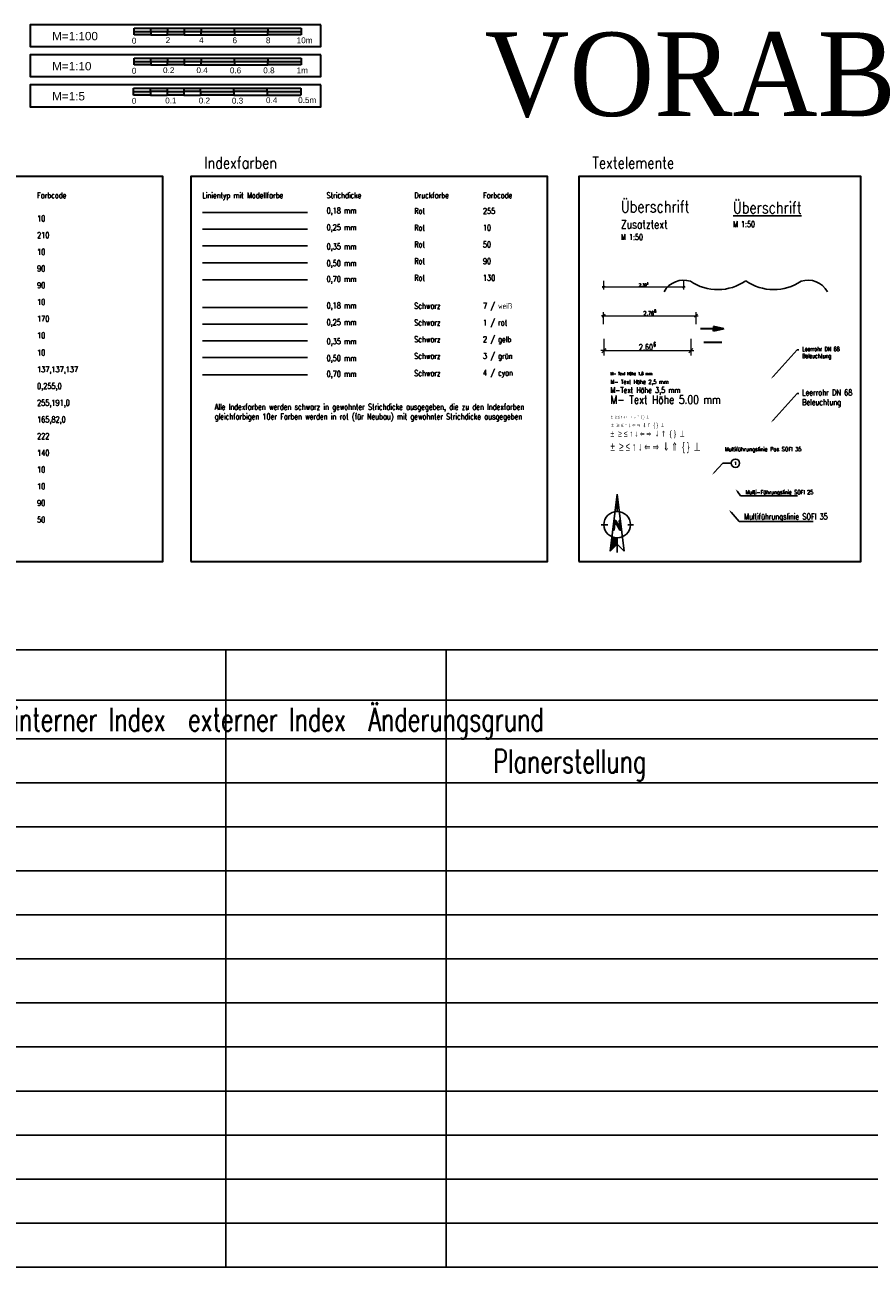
# Model space of a CAD drawing. Header units: metres. Extents: x -11 to 3521716, y 0 to 5943484.
# Tile 2 of 28: x 10 to 35, y 0 to 37. Entities that reach past the tile are written whole.
import ezdxf
from ezdxf import colors
from ezdxf.entities.mleader import LeaderData, LeaderLine
from ezdxf.enums import TextEntityAlignment as Align
from ezdxf.math import Vec2, Vec3

# ---------------------------------------------------------------- set-up
doc = ezdxf.new("R2010")
doc.units = ezdxf.units.M
doc.header["$PDMODE"] = 35
doc.header["$PDSIZE"] = 0.1
doc.linetypes.add('AUSGEZOGEN', pattern=[2, 1, 1])
for name, color, linetype, lineweight in [('0_Li_We_035', 7, 'Continuous', 35), ('0_Text35', 7, 'Continuous', 35), ('0_Text50', 7, 'Continuous', 50), ('T__KONS', 90, 'Continuous', 35)]:
    doc.layers.add(name, color=color, linetype=linetype, lineweight=lineweight)
for name, color, linetype in [('_NORDPFEIL', 7, 'Continuous'), ('IBJ_Fdm', 10, 'Continuous'), ('IBJ_Sonstiges', 10, 'Continuous'), ('T__ANSI', 50, 'Continuous'), ('T__SCHR', 1, 'Continuous'), ('T__SCHW', 1, 'Continuous'), ('T__TEXT', 2, 'Continuous'), ('T__VERM', 3, 'Continuous')]:
    doc.layers.add(name, color=color, linetype=linetype)
doc.layers.add('IBJ_Hilfslinien', color=210, linetype='Continuous', plot=False)
doc.styles.add('0_Übers 35', font='sanss___.ttf', dxfattribs={"height": 0.35})
doc.styles.add('0_Übers 50', font='sanss___.ttf', dxfattribs={"height": 0.5})
doc.styles.add('Arial black', font='txt')
doc.styles.add('SIMPLEX7', font='simplexd.shx', dxfattribs={"width": 0.7})
doc.styles.add('SIMPLEX8', font='simplexd.shx', dxfattribs={"width": 0.8})
doc.styles.get("Standard").update_dxf_attribs({"font": 'simplex.shx', "width": 0.7})
doc.dimstyles.new('SOFI18$0', dxfattribs={"dimtxt": 1.8, "dimasz": 0.18, "dimexe": 0.18, "dimexo": 0.0625, "dimgap": 0.486, "dimtad": 1, "dimdec": 3, "dimrnd": 0.001, "dimzin": 0, "dimdsep": 46, "dimtxsty": 'Standard', "dimblk1": 'SOF_BEMSTR1', "dimblk2": 'SOF_BEMSTR2', "dimsah": 1, "dimcen": 1.8, "dimse1": 1, "dimse2": 1, "dimclrd": 1, "dimclre": 1, "dimclrt": 7, "dimadec": 0, "dimazin": 0, "dimtfac": 1, "dimtdec": 3, "dimtmove": 0, "dimatfit": 3, "dimfxl": 1, "dimtolj": 1, "dimtzin": 0, "dimlwd": 0, "dimlwe": 0, "dimarcsym": 0})
doc.dimstyles.new('SOFI25$0', dxfattribs={"dimtxt": 2.5, "dimasz": 0.25, "dimexe": 0.18, "dimexo": 0.0625, "dimgap": 0.675, "dimtad": 1, "dimdec": 3, "dimrnd": 0.001, "dimzin": 0, "dimdsep": 46, "dimtxsty": 'Standard', "dimblk1": 'SOF_BEMSTR1', "dimblk2": 'SOF_BEMSTR2', "dimsah": 1, "dimcen": 2.5, "dimse1": 1, "dimse2": 1, "dimclrd": 1, "dimclre": 1, "dimclrt": 1, "dimadec": 0, "dimazin": 0, "dimtfac": 1, "dimtdec": 3, "dimtmove": 0, "dimatfit": 3, "dimfxl": 1, "dimtolj": 1, "dimtzin": 0, "dimlwd": 0, "dimlwe": 0, "dimarcsym": 0})
doc.dimstyles.new('SOFI35$0', dxfattribs={"dimtxt": 3.5, "dimasz": 0.35, "dimexe": 0.18, "dimexo": 0.0625, "dimgap": 0.945, "dimtad": 1, "dimdec": 3, "dimrnd": 0.001, "dimzin": 0, "dimdsep": 46, "dimtxsty": 'Standard', "dimblk1": 'SOF_BEMSTR1', "dimblk2": 'SOF_BEMSTR2', "dimsah": 1, "dimcen": 3.5, "dimse1": 1, "dimse2": 1, "dimclrd": 1, "dimclre": 1, "dimclrt": 2, "dimadec": 0, "dimazin": 0, "dimtfac": 1, "dimtdec": 3, "dimtmove": 0, "dimatfit": 3, "dimfxl": 1, "dimtolj": 1, "dimtzin": 0, "dimlwd": 0, "dimlwe": 0, "dimarcsym": 0})

# ---------------------------------------------------------------- blocks, each defined once
blk = doc.blocks.new('NP')
at = {"color": 0}
for p, q in [((0, 1.834), (-0.414, -1.58)), ((0, 0.883), (0, 1.834)), ((0, 1.834), (0.414, -1.58)), ((0, 0.792), (0, 1.834)), ((-0.569, 0), (-0.958, 0)), ((-0.192, 0.25), (-0.083, 0.25)), ((-0.112, 0.25), (-0.181, -0.319)), ((0.158, -0.319), (-0.123, 0.161)), ((0.163, -0.172), (-0.083, 0.25)), ((0.112, 0.25), (0.181, -0.319)), ((0.129, 0.25), (0.112, 0.25)), ((0.129, 0.25), (0.192, 0.25)), ((-0.261, -0.319), (-0.181, -0.319)), ((0.158, -0.319), (0.261, -0.319)), ((0.639, 0), (0.968, 0)), ((-0.414, -1.58), (0, -1.177)), ((0, -1.666), (0, -0.792)), ((0.414, -1.58), (0, -1.177))]:
    blk.add_line(p, q, dxfattribs=at)
blk.add_ellipse((0, 0), major_axis=(0.56, 0.56), ratio=1, start_param=5.497787, end_param=11.780972, dxfattribs=at)
for points in [[(-0.127, 0.782), (0, 1.834), (0, 0.792), (-0.127, 0.782)], [(-0.127, 0.782), (0, 1.834), (0, 0.792), (-0.127, 0.782)], [(-0.127, 0.782), (0, 1.834), (0, 0.792), (0, 1.834)], [(-0.261, -0.319), (-0.192, 0.25), (-0.181, -0.319), (-0.112, 0.25)], [(-0.083, 0.25), (0.163, -0.172), (-0.123, 0.161), (0.158, -0.319)], [(-0.123, 0.161), (-0.112, 0.25), (-0.083, 0.25), (-0.112, 0.25)], [(0.181, -0.319), (0.112, 0.25), (0.261, -0.319), (0.192, 0.25)], [(-0.414, -1.58), (-0.31, -0.729), (0, -1.177), (0, -0.792)], [(0.158, -0.319), (0.163, -0.172), (0.181, -0.319), (0.163, -0.172)]]:
    blk.add_solid(points, dxfattribs=at)
blk = doc.blocks.new('SOF_BEMSTR2')
at = {"color": 0, "linetype": 'ByBlock', "lineweight": -2}
for p, q in [((0, -20), (0, 8.5)), ((3.535, 3.535), (-3.535, -3.535)), ((-5, 0), (5, 0))]:
    blk.add_line(p, q, dxfattribs=at)
blk = doc.blocks.new('SOF_BEMSTR1')
at = {"color": 0, "linetype": 'ByBlock', "lineweight": -2}
for p, q in [((0, 20), (0, -8.5)), ((3.535, 3.535), (-3.535, -3.535)), ((-5, 0), (5, 0))]:
    blk.add_line(p, q, dxfattribs=at)
blk = doc.blocks.new('*D12')
at = {"layer": 'Defpoints', "color": 0, "linetype": 'AUSGEZOGEN', "lineweight": 35, "transparency": 16777216}
for p in [(27.361, 27.57), (29.966, 27.57), (29.966, 27.433)]:
    blk.add_point(p, dxfattribs=at)
at = {"layer": 'T__VERM', "color": 1, "linetype": 'AUSGEZOGEN', "lineweight": 0, "transparency": 16777216}
blk.add_line((27.378, 27.433), (29.949, 27.433), dxfattribs=at)
at = {"layer": 'T__VERM', "color": 1, "linetype": 'AUSGEZOGEN', "lineweight": 0, "transparency": 16777216, "xscale": 0.0175, "yscale": 0.0175, "zscale": 0.0175, "rotation": 180}
blk.add_blockref('SOF_BEMSTR2', (27.361, 27.433), dxfattribs=at)
at = {"layer": 'T__VERM', "color": 1, "linetype": 'AUSGEZOGEN', "lineweight": 0, "transparency": 16777216, "xscale": 0.0175, "yscale": 0.0175, "zscale": 0.0175}
blk.add_blockref('SOF_BEMSTR1', (29.966, 27.433), dxfattribs=at)
at = {"layer": 'T__VERM', "color": 2, "linetype": 'AUSGEZOGEN', "lineweight": 18, "transparency": 16777216, "insert": (28.664, 27.567), "char_height": 0.175, "attachment_point": 5}
blk.add_mtext('\\A1;\\A1;2.60{\\H.7x;\\S6^ ;}', dxfattribs=at)
blk = doc.blocks.new('*D13')
at = {"layer": 'Defpoints', "color": 0, "linetype": 'AUSGEZOGEN', "lineweight": 35, "transparency": 16777216}
for p in [(27.351, 29.393), (29.744, 29.393), (29.744, 29.344)]:
    blk.add_point(p, dxfattribs=at)
at = {"layer": 'T__VERM', "color": 1, "linetype": 'AUSGEZOGEN', "lineweight": 0, "transparency": 16777216}
blk.add_line((27.36, 29.344), (29.735, 29.344), dxfattribs=at)
at = {"layer": 'T__VERM', "color": 1, "linetype": 'AUSGEZOGEN', "lineweight": 0, "transparency": 16777216, "xscale": 0.009, "yscale": 0.009, "zscale": 0.009, "rotation": 180}
blk.add_blockref('SOF_BEMSTR2', (27.351, 29.344), dxfattribs=at)
at = {"layer": 'T__VERM', "color": 1, "linetype": 'AUSGEZOGEN', "lineweight": 0, "transparency": 16777216, "xscale": 0.009, "yscale": 0.009, "zscale": 0.009}
blk.add_blockref('SOF_BEMSTR1', (29.744, 29.344), dxfattribs=at)
at = {"layer": 'T__VERM', "color": 7, "linetype": 'AUSGEZOGEN', "lineweight": 18, "transparency": 16777216, "insert": (28.548, 29.413), "char_height": 0.09, "attachment_point": 5}
blk.add_mtext('\\A1;\\A1;2.39{\\H.7x;\\S3^ ;}', dxfattribs=at)
blk = doc.blocks.new('*D14')
at = {"layer": 'Defpoints', "color": 0, "linetype": 'AUSGEZOGEN', "lineweight": 35, "transparency": 16777216}
for p in [(27.351, 28.455), (30.119, 28.478), (30.119, 28.455)]:
    blk.add_point(p, dxfattribs=at)
at = {"layer": 'T__VERM', "color": 1, "linetype": 'AUSGEZOGEN', "lineweight": 0, "transparency": 16777216}
blk.add_line((27.364, 28.478), (30.107, 28.478), dxfattribs=at)
at = {"layer": 'T__VERM', "color": 1, "linetype": 'AUSGEZOGEN', "lineweight": 0, "transparency": 16777216, "xscale": 0.0125, "yscale": 0.0125, "zscale": 0.0125, "rotation": 180}
blk.add_blockref('SOF_BEMSTR1', (27.351, 28.478), dxfattribs=at)
at = {"layer": 'T__VERM', "color": 1, "linetype": 'AUSGEZOGEN', "lineweight": 0, "transparency": 16777216, "xscale": 0.0125, "yscale": 0.0125, "zscale": 0.0125}
blk.add_blockref('SOF_BEMSTR2', (30.119, 28.478), dxfattribs=at)
at = {"layer": 'T__VERM', "color": 1, "linetype": 'AUSGEZOGEN', "lineweight": 18, "transparency": 16777216, "insert": (28.735, 28.574), "char_height": 0.125, "attachment_point": 5}
blk.add_mtext('\\A1;\\A1;2.76{\\H.7x;\\S8^ ;}', dxfattribs=at)
blk = doc.blocks.new('Klammer')
at = {"layer": 'T__KONS', "color": 1, "lineweight": 25}
for centre, radius, start, end in [((-3.718, -1.301), 1.34, 72.21478, 150.98892), ((-1.675, 2.407), 2.933, 235.93814, 304.82926), ((1.675, 2.407), 2.933, 235.17074, 304.06186), ((3.718, -1.301), 1.34, 29.01108, 107.78522)]:
    blk.add_arc(centre, radius, start, end, dxfattribs=at)
blk = doc.blocks.new('Pfeil')
at = {"layer": 'T__SCHR'}
blk.add_hatch(color=256, dxfattribs=at).paths.add_polyline_path([(0, 0), (-0.313, 0.07), (-0.313, 0), (-0.313, -0.07)])
at = {"layer": 'T__KONS', "color": 2, "lineweight": 35}
for p, q in [((-0.313, 0), (-0.694, 0)), ((0, 0), (-0.313, 0.07)), ((-0.313, 0.07), (-0.313, 0)), ((0, 0), (-0.313, -0.07)), ((-0.313, -0.07), (-0.313, 0))]:
    blk.add_line(p, q, dxfattribs=at)
blk = doc.blocks.new('Pfeil klein')
at = {"layer": 'T__SCHW', "lineweight": 35}
blk.add_line((19.1, 19.32), (18.56, 19.32), dxfattribs=at)
blk.add_lwpolyline([(19.1, 19.32, 0, 0.06, 0), (18.93, 19.32, 0, 0, 0)], format="xyseb", dxfattribs=at)
blk = doc.blocks.new('_TagCircle')
at = {"color": 0, "linetype": 'ByBlock', "lineweight": -2, "transparency": 16777216}
blk.add_circle((0, 0), 0.125, dxfattribs=at)
at = {"layer": 'IBJ_Fdm', "color": 0, "linetype": 'AUSGEZOGEN', "transparency": 16777216, "style": 'SIMPLEX7'}
blk.add_attdef('BEZEICHNUNGSNUMMER', text='', height=0.09375, dxfattribs=at).set_placement((0, -0.046875), align=Align.CENTER)

msp = doc.modelspace()

# ---------------------------------------------------------------- hatches: boundary and pattern name
at = {"layer": '0_Li_We_035', "linetype": 'Continuous'}
h = msp.add_hatch(color=256, dxfattribs=at)
h.paths.add_polyline_path([(13.8037, 36.885), (13.8037, 36.985), (13.3037, 36.985), (13.3037, 36.885)])
h.paths.add_polyline_path([(13.8037, 37.085), (13.8037, 36.985), (14.3037, 36.985), (14.3037, 37.085)])
h.paths.add_polyline_path([(14.8037, 36.885), (14.8037, 36.985), (14.3037, 36.985), (14.3037, 36.885)])
h.paths.add_polyline_path([(14.8037, 37.085), (14.8037, 36.985), (15.3037, 36.985), (15.3037, 37.085)])
h.paths.add_polyline_path([(16.3037, 36.885), (16.3037, 36.985), (15.3037, 36.985), (15.3037, 36.885)])
h.paths.add_polyline_path([(16.3037, 37.085), (16.3037, 36.985), (17.3037, 36.985), (17.3037, 37.085)])
h.paths.add_polyline_path([(18.3037, 36.885), (18.3037, 36.985), (17.3037, 36.985), (17.3037, 36.885)])
h = msp.add_hatch(color=256, dxfattribs=at)
h.paths.add_polyline_path([(13.8037, 35.985), (13.8037, 36.085), (13.3037, 36.085), (13.3037, 35.985)])
h.paths.add_polyline_path([(13.8037, 36.185), (13.8037, 36.085), (14.3037, 36.085), (14.3037, 36.185)])
h.paths.add_polyline_path([(14.8037, 35.985), (14.8037, 36.085), (14.3037, 36.085), (14.3037, 35.985)])
h.paths.add_polyline_path([(14.8037, 36.185), (14.8037, 36.085), (15.3037, 36.085), (15.3037, 36.185)])
h.paths.add_polyline_path([(16.3037, 35.985), (16.3037, 36.085), (15.3037, 36.085), (15.3037, 35.985)])
h.paths.add_polyline_path([(16.3037, 36.185), (16.3037, 36.085), (17.3037, 36.085), (17.3037, 36.185)])
h.paths.add_polyline_path([(18.3037, 35.985), (18.3037, 36.085), (17.3037, 36.085), (17.3037, 35.985)])
h = msp.add_hatch(color=256, dxfattribs=at)
h.paths.add_polyline_path([(13.7867, 35.185), (13.2867, 35.185), (13.2867, 35.085), (13.7867, 35.085)])
h.paths.add_polyline_path([(14.2867, 35.285), (13.7867, 35.285), (13.7867, 35.185), (14.2867, 35.185)])
h.paths.add_polyline_path([(14.7867, 35.185), (14.2867, 35.185), (14.2867, 35.185), (14.2867, 35.085), (14.2867, 35.085), (14.7867, 35.085)])
h.paths.add_polyline_path([(15.2867, 35.285), (14.7867, 35.285), (14.7867, 35.185), (15.2867, 35.185)])
h.paths.add_polyline_path([(16.2867, 35.185), (15.2867, 35.185), (15.2867, 35.185), (15.2867, 35.085), (15.2867, 35.085), (16.2867, 35.085)])
h.paths.add_polyline_path([(17.2867, 35.285), (16.2867, 35.285), (16.2867, 35.185), (16.2867, 35.185), (17.2867, 35.185)])
h.paths.add_polyline_path([(18.2867, 35.185), (17.2867, 35.185), (17.2867, 35.185), (17.2867, 35.085), (17.2867, 35.085), (18.2867, 35.085)])

# ---------------------------------------------------------------- linework, layer by layer
for p, q in [((13.3037, 37.085), (13.8037, 37.085)), ((13.3037, 36.885), (13.3037, 37.085)), ((13.3037, 36.985), (18.3037, 36.985)), ((13.8037, 36.885), (13.3037, 36.885)), ((13.8037, 37.085), (18.3037, 37.085)), ((13.8037, 36.985), (13.8037, 37.085)), ((13.8037, 36.985), (13.8037, 36.885)), ((13.8037, 36.885), (14.3037, 36.885)), ((14.3037, 37.085), (14.3037, 36.985)), ((14.3037, 36.885), (14.3037, 36.985)), ((14.8037, 36.885), (14.3037, 36.885)), ((14.8037, 37.085), (14.8037, 36.885)), ((14.8037, 36.885), (17.3037, 36.885)), ((15.3037, 37.085), (15.3037, 36.985)), ((15.3037, 36.885), (15.3037, 36.985)), ((16.3037, 36.985), (16.3037, 37.085)), ((16.3037, 36.985), (16.3037, 36.885)), ((17.3037, 37.085), (17.3037, 36.985)), ((17.3037, 36.885), (17.3037, 36.985)), ((18.3037, 36.885), (17.3037, 36.885)), ((18.3037, 37.085), (18.3037, 36.985)), ((18.3037, 36.985), (18.3037, 36.885)), ((13.3037, 35.985), (13.3037, 36.185)), ((13.3037, 36.185), (13.8037, 36.185)), ((13.3037, 36.085), (18.3037, 36.085)), ((13.8037, 36.185), (18.3037, 36.185)), ((13.8037, 36.085), (13.8037, 36.185)), ((13.8037, 36.085), (13.8037, 35.985)), ((14.3037, 36.185), (14.3037, 36.085)), ((14.3037, 35.985), (14.3037, 36.085)), ((14.8037, 36.185), (14.8037, 35.985)), ((15.3037, 36.185), (15.3037, 36.085)), ((15.3037, 35.985), (15.3037, 36.085)), ((16.3037, 36.085), (16.3037, 36.185)), ((16.3037, 36.085), (16.3037, 35.985)), ((17.3037, 36.185), (17.3037, 36.085)), ((17.3037, 35.985), (17.3037, 36.085)), ((18.3037, 36.185), (18.3037, 36.085)), ((18.3037, 36.085), (18.3037, 35.985)), ((13.8037, 35.985), (13.3037, 35.985)), ((13.8037, 35.985), (14.3037, 35.985)), ((14.8037, 35.985), (14.3037, 35.985)), ((14.8037, 35.985), (17.3037, 35.985)), ((18.3037, 35.985), (17.3037, 35.985)), ((13.2867, 35.285), (13.7867, 35.285)), ((13.2867, 35.185), (13.2867, 35.285)), ((13.2867, 35.185), (13.7867, 35.185)), ((13.2867, 35.085), (13.2867, 35.185)), ((13.7867, 35.085), (13.2867, 35.085)), ((13.7867, 35.285), (14.2867, 35.285)), ((13.7867, 35.185), (13.7867, 35.285)), ((14.2867, 35.185), (13.7867, 35.185)), ((13.7867, 35.185), (13.7867, 35.085)), ((13.7867, 35.085), (14.2867, 35.085)), ((14.2867, 35.285), (15.2867, 35.285)), ((14.2867, 35.285), (14.2867, 35.085)), ((14.2867, 35.185), (14.7867, 35.185)), ((14.7867, 35.085), (14.2867, 35.085)), ((14.7867, 35.285), (14.7867, 35.085)), ((15.2867, 35.185), (14.7867, 35.185)), ((14.7867, 35.085), (15.2867, 35.085)), ((15.2867, 35.185), (15.2867, 35.285)), ((15.2867, 35.285), (16.2867, 35.285)), ((15.2867, 35.185), (15.2867, 35.085)), ((15.2867, 35.185), (16.2867, 35.185)), ((16.2867, 35.085), (15.2867, 35.085)), ((16.2867, 35.185), (16.2867, 35.285)), ((16.2867, 35.285), (17.2867, 35.285)), ((16.2867, 35.185), (16.2867, 35.085)), ((17.2867, 35.185), (16.2867, 35.185)), ((16.2867, 35.085), (18.2867, 35.085)), ((17.2867, 35.185), (17.2867, 35.285)), ((17.2867, 35.285), (18.2867, 35.285)), ((17.2867, 35.185), (18.2867, 35.185)), ((17.2867, 35.185), (17.2867, 35.085)), ((18.2867, 35.285), (18.2867, 35.185)), ((18.2867, 35.185), (18.2867, 35.085))]:
    msp.add_line(p, q, dxfattribs=at)
for points in [[(18.8904, 37.185), (10.1904, 37.185), (10.1904, 36.535), (18.8904, 36.535)], [(18.8904, 36.285), (10.1904, 36.285), (10.1904, 35.635), (18.8904, 35.635)], [(18.8904, 35.385), (10.1904, 35.385), (10.1904, 34.735), (18.8904, 34.735)]]:
    msp.add_lwpolyline(points, close=True, dxfattribs=at)
at = {"layer": 'IBJ_Sonstiges', "color": 255, "lineweight": -3, "ltscale": 0.7}
msp.add_line((15.3433, 31.566), (18.4861, 31.566), dxfattribs=at)
at = {"layer": 'IBJ_Sonstiges', "color": 10, "lineweight": -3, "ltscale": 0.7}
msp.add_line((15.3433, 31.066), (18.4861, 31.066), dxfattribs=at)
at = {"layer": 'IBJ_Sonstiges', "color": 50, "lineweight": -3, "ltscale": 0.7}
msp.add_line((15.3433, 30.566), (18.4861, 30.566), dxfattribs=at)
at = {"layer": 'IBJ_Sonstiges', "color": 90, "lineweight": -3, "ltscale": 0.7}
msp.add_line((15.3433, 30.066), (18.4861, 30.066), dxfattribs=at)
at = {"layer": 'IBJ_Sonstiges', "color": 130, "lineweight": -3, "ltscale": 0.7}
msp.add_line((15.3433, 29.5508), (18.4861, 29.5508), dxfattribs=at)
at = {"layer": 'IBJ_Sonstiges', "color": 7, "lineweight": -3, "ltscale": 0.7}
msp.add_line((15.3433, 28.7257), (18.4861, 28.7257), dxfattribs=at)
at = {"layer": 'IBJ_Sonstiges', "color": 1, "lineweight": -3, "ltscale": 0.7}
msp.add_line((15.3433, 28.2257), (18.4861, 28.2257), dxfattribs=at)
at = {"layer": 'IBJ_Sonstiges', "color": 2, "lineweight": -3, "ltscale": 0.7}
msp.add_line((15.3433, 27.7257), (18.4861, 27.7257), dxfattribs=at)
at = {"layer": 'IBJ_Sonstiges', "color": 3, "lineweight": -3, "ltscale": 0.7}
msp.add_line((15.3433, 27.2257), (18.4861, 27.2257), dxfattribs=at)
at = {"layer": 'IBJ_Sonstiges', "color": 4, "lineweight": -3, "ltscale": 0.7}
msp.add_line((15.3433, 26.7105), (18.4861, 26.7105), dxfattribs=at)
at = {"layer": 'IBJ_Sonstiges'}
for p, q in [((0, 18.4781), (58.8885, 18.4781)), ((16.0448, 18.4781), (16.0448, 0)), ((22.6439, 18.4781), (22.6439, 0)), ((0, 16.9697), (58.8885, 16.9697)), ((0, 15.8164), (58.8885, 15.8164)), ((0, 14.4984), (58.8885, 14.4984)), ((0, 13.1804), (58.8885, 13.1804)), ((0, 11.8623), (58.8885, 11.8623)), ((0, 10.5443), (58.8885, 10.5443)), ((0, 9.2262), (58.8885, 9.2262)), ((0, 7.9082), (58.8885, 7.9082)), ((0, 6.5902), (58.8885, 6.5902)), ((0, 5.2721), (58.8885, 5.2721)), ((0, 3.9541), (58.8885, 3.9541)), ((0, 2.6361), (58.8885, 2.6361)), ((0, 1.318), (58.8885, 1.318)), ((0, 0), (58.8885, 0))]:
    msp.add_line(p, q, dxfattribs=at)
at = {"layer": 'T__ANSI', "color": 2, "lineweight": 35}
for points in [[(0.5083, 21.1178), (14.1653, 21.1178), (14.1653, 32.6465), (0.5083, 32.6465)], [(14.9953, 21.1178), (25.6775, 21.1178), (25.6775, 32.6465), (14.9953, 32.6465)], [(26.6081, 21.1178), (35.0518, 21.1178), (35.0518, 32.6465), (26.6081, 32.6465)]]:
    msp.add_lwpolyline(points, close=True, dxfattribs=at)

# ---------------------------------------------------------------- block references
at = {"layer": '_NORDPFEIL', "xscale": 0.4999999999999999, "yscale": 0.4999999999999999, "zscale": 0.4999999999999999}
msp.add_blockref('NP', (27.7587, 22.2241), dxfattribs=at)
at = {"layer": 'IBJ_Fdm', "color": 1, "linetype": 'AUSGEZOGEN'}
msp.add_blockref('Pfeil klein', (11.7889, 8.3578), dxfattribs=at)
at = {"layer": 'IBJ_Hilfslinien', "color": 2, "lineweight": 35, "xscale": 0.5, "yscale": 0.5, "zscale": 0.5}
msp.add_blockref('Klammer', (31.6075, 29.5235), dxfattribs=at)
at = {"layer": 'T__KONS', "color": 2, "lineweight": 35}
msp.add_blockref('Pfeil', (30.9498, 28.0829), dxfattribs=at)

# ---------------------------------------------------------------- texts
at = {"layer": '0_Text35', "style": '0_Übers 35'}
for s, p in [('2', (14.2461, 36.6405)), ('4', (15.2461, 36.6405)), ('10m', (18.1662, 36.6352)), ('0', (13.2327, 36.6232)), ('6', (16.2461, 36.635)), ('8', (17.2461, 36.6352)), ('0', (13.2327, 35.7232)), ('0.2', (14.1662, 35.7405)), ('0.4', (15.1662, 35.7405)), ('0.6', (16.1662, 35.735)), ('0.8', (17.1662, 35.7352)), ('1m', (18.1662, 35.7352)), ('0', (13.2327, 34.8232)), ('0.1', (14.2307, 34.8318)), ('0.2', (15.2345, 34.8309)), ('0.3', (16.2258, 34.8273)), ('0.4', (17.2473, 34.8422)), ('0.5m', (18.2105, 34.8449))]:
    msp.add_text(s, height=0.175, rotation=360, dxfattribs=at).set_placement(p)
at = {"layer": '0_Text50', "style": '0_Übers 50'}
for s, p in [('M=1:100', (10.8491, 36.8483)), ('M=1:10', (10.8491, 35.9483)), ('M=1:5', (10.8491, 35.0483))]:
    msp.add_text(s, height=0.25, rotation=360, dxfattribs=at).set_placement(p, align=Align.MIDDLE_LEFT)
at = {"layer": 'IBJ_Hilfslinien', "color": 2, "lineweight": 25, "ltscale": 0.1, "insert": (15.7133, 25.8394), "char_height": 0.25, "attachment_point": 1, "style": 'SIMPLEX8'}
msp.add_mtext_dynamic_manual_height_columns('{\\Fromans|c0;\\H0.70001x;\\W0.7;\\C256;Alle Indexfarben werden schwarz in gewohnter Strichdicke ausgegeben, die zu den Indexfarben gleichfarbigen 10er Farben werden in rot (für Neubau) mit gewohnter Strichdicke ausgegeben}', width=9.201575, gutter_width=0.875, heights=[0], dxfattribs=at)
at = {"layer": 'T__TEXT', "color": 6, "lineweight": 140, "style": 'SIMPLEX7', "width": 0.7}
for s, p in [('Datum      Kürzel     interner Index  externer Index  Änderungsgrund', (1.1736, 16.0452)), ('Planerstellung', (24.0526, 14.7915))]:
    msp.add_text(s, height=0.7, dxfattribs=at).set_placement(p)
at = {"layer": 'T__TEXT', "color": 4, "insert": (23.7857, 36.9589), "char_height": 2.5, "width": 13.77558, "attachment_point": 1, "style": 'Arial black'}
msp.add_mtext('{\\Ftimesout|c0;VORAB}', dxfattribs=at)
at = {"layer": 'T__TEXT', "char_height": 0.35, "attachment_point": 1, "style": 'SIMPLEX8'}
for s, width, insert in [('{\\C4;Indexfarben}', 7.129603, (15.4041, 33.2323)), ('{\\C4;Textelemente}', 7.129603, (27.0169, 33.2323)), ('{\\C4;Überschrift\\P\\H0.71429x;\\C3;Zusatztext\\H0.7x;\\P\\C256;M 1:50}', 8.114094, (27.8702, 31.9214)), ('{\\L\\C4;Überschrift\\l\\P\\H0.5x;\\C3;M 1:50}', 8.114094, (31.2255, 31.89))]:
    msp.add_mtext_dynamic_manual_height_columns(s, width=width, gutter_width=0.875, heights=[0], dxfattribs=dict(at, insert=insert))
at = {"layer": 'T__TEXT', "color": 2, "linetype": 'Continuous', "lineweight": 35, "char_height": 0.175, "attachment_point": 1, "style": 'SIMPLEX7'}
for s, insert, width in [('Farbcode', (10.397, 32.17), 0.732649), ('Linientyp mit Modellfarbe', (15.3433, 32.17), 2.54813), ('Strichdicke', (19.0603, 32.17), 0.732649), ('Druckfarbe', (21.6852, 32.17), 0.732649), ('Farbcode', (23.7417, 32.17), 0.732649), ('Rot', (21.6852, 31.7002), 0.732649), ('255', (23.7417, 31.7002), 0.732649), ('10', (10.397, 31.4771), 0.732649), ('210', (10.397, 30.9771), 1.647266), ('Rot', (21.6852, 31.2002), 0.732649), ('10', (23.7417, 31.2002), 0.732649), ('Rot', (21.6852, 30.7002), 1.647266), ('50', (23.7417, 30.7002), 1.647266), ('10', (10.397, 30.4771), 0.732649), ('Rot', (21.6852, 30.2002), 0.732649), ('90', (23.7417, 30.2002), 0.732649), ('90', (10.397, 29.9771), 0.732649), ('90', (10.397, 29.4771), 0.732649), ('Rot', (21.6852, 29.7002), 0.732649), ('130', (23.7417, 29.7002), 0.732649), ('10', (10.397, 28.9771), 0.732649), ('Schwarz', (21.6852, 28.8599), 0.732649), ('7 / weiß', (23.7417, 28.8599), 1.094632), ('170', (10.397, 28.4771), 0.732649), ('Schwarz', (21.6852, 28.3599), 0.732649), ('1 / rot', (23.7417, 28.3599), 0.732649), ('10', (10.397, 27.9771), 0.732649), ('Schwarz', (21.6852, 27.8599), 0.732649), ('2 / gelb', (23.7417, 27.8599), 1.647266), ('10', (10.397, 27.461), 0.732649), ('Schwarz', (21.6852, 27.3599), 0.732649), ('3 / grün', (23.7417, 27.3599), 1.109111), ('137,137,137', (10.397, 26.961), 0.732649), ('Schwarz', (21.6852, 26.8447), 0.732649), ('4 / cyan', (23.7417, 26.8599), 1.224945), ('0,255,0', (10.397, 26.461), 0.732649), ('255,191,0', (10.397, 25.961), 0.732649), ('165,82,0', (10.397, 25.461), 0.732649), ('222', (10.397, 24.961), 1.078946), ('140', (10.397, 24.461), 0.732649), ('10', (10.397, 23.961), 0.732649), ('10', (10.397, 23.461), 0.732649), ('90', (10.397, 22.961), 0.732649), ('50', (10.397, 22.461), 0.732649)]:
    msp.add_mtext(s, dxfattribs=dict(at, insert=insert, width=width))
at = {"layer": 'T__TEXT', "color": 2, "lineweight": 25, "ltscale": 0.1, "char_height": 0.25, "attachment_point": 1, "style": 'SIMPLEX8'}
for s, insert in [('{\\Fromans|c0;\\H0.70001x;\\W0.7;\\C256;0,18 mm}', (19.0603, 31.712)), ('{\\Fromans|c0;\\H0.70001x;\\W0.7;\\C256;0,25 mm}', (19.0603, 31.212)), ('{\\Fromans|c0;\\H0.70001x;\\W0.7;\\C256;0,35 mm}', (19.0603, 30.6399)), ('{\\Fromans|c0;\\H0.70001x;\\W0.7;\\C256;0,50 mm}', (19.0603, 30.1382)), ('{\\Fromans|c0;\\H0.70001x;\\W0.7;\\C256;0,70 mm}', (19.0603, 29.6646)), ('{\\Fromans|c0;\\H0.70001x;\\W0.7;\\C256;0,18 mm}', (19.0603, 28.8717)), ('{\\Fromans|c0;\\H0.70001x;\\W0.7;\\C256;0,25 mm}', (19.0603, 28.3717)), ('{\\Fromans|c0;\\H0.70001x;\\W0.7;\\C256;0,35 mm}', (19.0603, 27.7996)), ('{\\Fromans|c0;\\H0.70001x;\\W0.7;\\C256;0,50 mm}', (19.0603, 27.2978)), ('{\\Fromans|c0;\\H0.70001x;\\W0.7;\\C256;0,70 mm}', (19.0603, 26.8243))]:
    msp.add_mtext_dynamic_manual_height_columns(s, width=4.705352, gutter_width=0.875, heights=[0], dxfattribs=dict(at, insert=insert))
at = {"layer": 'T__TEXT', "color": 7, "insert": (27.5562, 26.7923), "char_height": 0.09, "attachment_point": 1, "style": 'SIMPLEX8'}
msp.add_mtext_dynamic_manual_height_columns('M- Text Höhe 1,8 mm', width=2.528059, gutter_width=0.625, heights=[0], dxfattribs=at)
at = {"layer": 'T__TEXT', "color": 1, "char_height": 0.125, "attachment_point": 1, "style": 'SIMPLEX8'}
for s, insert in [('M- Text Höhe 2,5 mm', (27.5562, 26.5623)), ('Multiführungslinie Pos SOFI 35', (30.9789, 24.5466))]:
    msp.add_mtext_dynamic_manual_height_columns(s, width=2.528059, gutter_width=0.625, heights=[0], dxfattribs=dict(at, insert=insert))
at = {"layer": 'T__TEXT', "color": 2, "insert": (27.5562, 26.3404), "char_height": 0.175, "attachment_point": 1, "style": 'SIMPLEX8'}
msp.add_mtext_dynamic_manual_height_columns('M-Text Höhe 3,5 mm', width=2.528059, gutter_width=0.625, heights=[0], dxfattribs=at)
at = {"layer": 'T__TEXT', "color": 3, "insert": (27.5562, 26.0932), "char_height": 0.25, "attachment_point": 1, "style": 'SIMPLEX8'}
msp.add_mtext_dynamic_manual_height_columns('M- Text Höhe 5.00 mm', width=4.300013, gutter_width=0.625, heights=[0], dxfattribs=at)
at = {"layer": 'T__TEXT', "color": 2, "linetype": 'AUSGEZOGEN', "lineweight": 35, "attachment_point": 1, "style": 'SIMPLEX7'}
for s, insert, char_height in [('{\\fSymbol|b0|i0|c2|p18;\\C7;±  ³ £ \xad ¯ Ü Þ  ß Ý  \\{ \\}  ^ }', (27.5714, 25.4977), 0.09), ('{\\fSymbol|b0|i0|c2|p18;\\C1;±  ³ £ \xad ¯ Ü Þ  ß Ý  \\{ \\}  ^ }', (27.5814, 25.2677), 0.125), ('{\\fSymbol|b0|i0|c2|p18;\\C256;±  ³ £ \xad ¯ Ü Þ  ß Ý  \\{ \\}  ^ }', (27.5614, 25.0377), 0.175), ('{\\fSymbol|b0|i0|c2|p18;\\C3;±  ³ £ \xad ¯ Ü Þ  ß Ý  \\{ \\}  ^ }', (27.5614, 24.6877), 0.25)]:
    msp.add_mtext_dynamic_manual_height_columns(s, width=4.41, gutter_width=0.875, heights=[0], dxfattribs=dict(at, insert=insert, char_height=char_height))

# ---------------------------------------------------------------- dimensions: what is measured, and where the dimension line sits
at = {"layer": 'T__VERM', "color": 7, "linetype": 'AUSGEZOGEN', "lineweight": 18}
for base, p1, p2, text, dimstyle, picture, middle in [((29.7438, 29.3438), (27.3513, 29.3931), (29.7438, 29.3931), '\\A1;2.39{\\H.7x;\\S3^ ;}', 'SOFI18$0', '*D13', (28.5476, 29.4131)), ((29.9663, 27.4327), (27.3608, 27.5702), (29.9663, 27.5702), '\\A1;2.60{\\H.7x;\\S6^ ;}', 'SOFI35$0', '*D12', (28.6635, 27.5675))]:
    dim = msp.add_linear_dim(base=base, p1=p1, p2=p2, text=text, dimstyle=dimstyle, override={"dimblk1": 'SOF_BEMSTR2', "dimblk2": 'SOF_BEMSTR1'}, dxfattribs=at)
    dim.commit()
    dim.dimension.update_dxf_attribs({"geometry": picture, "text_midpoint": middle})
dim = msp.add_linear_dim(base=(30.1193, 28.4777), p1=(27.3513, 28.4545), p2=(30.1193, 28.4545), text='\\A1;2.76{\\H.7x;\\S8^ ;}', dimstyle='SOFI25$0', override={"dimblk1": 'SOF_BEMSTR1', "dimblk2": 'SOF_BEMSTR2'}, dxfattribs=at)
dim.commit()
dim.dimension.update_dxf_attribs({"geometry": '*D14', "text_midpoint": (28.7353, 28.4777), "dimtype": 160})

# ---------------------------------------------------------------- leaders
at = {"layer": 'IBJ_Fdm', "color": 1, "linetype": 'AUSGEZOGEN'}
ml = msp.add_multileader_block('Standard', dxfattribs=at)
ml.set_content('_TagCircle', color=1)
ml.set_attribute('BEZEICHNUNGSNUMMER', '1', width=0)
ml.set_leader_properties(color=1)
ml.build(insert=Vec2(0, 0))
ml.multileader.update_dxf_attribs({"text_left_attachment_type": 6, "text_right_attachment_type": 6, "dogleg_length": 0.25, "arrow_head_size": 0.1})
ctx = ml.context
ctx.base_point, ctx.char_height, ctx.arrow_head_size, ctx.landing_gap_size, ctx.plane_origin = Vec3(31.1734, 24.0626), 0.175, 0.1, 0.1, Vec3(30.5934, 23.7126)
ctx.left_attachment, ctx.right_attachment = 6, 6
notes = []
notes.append((ctx, [(0, (1, 1, 0), (30.9234, 24.0626), (1, 0), 0.25, [(0, [(30.5934, 23.7126)], 0, [])])]))
ctx.block.insert = Vec3(31.2984, 24.0626)
at = {"layer": 'T__TEXT', "color": 2, "lineweight": 35}
ml = msp.add_multileader_mtext('Standard', dxfattribs=at)
ml.set_content('Leerrohr DN 68\\PBeleuchtung', color=1, style='SIMPLEX7')
ml.set_leader_properties(color=1)
ml.build(insert=Vec2(0, 0))
ml.multileader.update_dxf_attribs({"dogleg_length": 0.05, "arrow_head_size": 0.1})
ctx = ml.context
ctx.base_point, ctx.char_height, ctx.arrow_head_size, ctx.landing_gap_size, ctx.plane_origin = Vec3(33.1955, 27.4614), 0.125, 0.1, 0.1, Vec3(32.23, 25.676)
notes.append((ctx, [(1, (1, 1, 0), (33.1455, 27.4614), (1, 0), 0.05, [(0, [(32.3581, 26.5839)], 0, [])])]))
ctx.mtext.insert, ctx.mtext.flow_direction = Vec3(33.2955, 27.5447), 5
ml = msp.add_multileader_mtext('Standard', dxfattribs=at)
ml.set_content('Leerrohr DN 68\\PBeleuchtung', color=2, style='SIMPLEX7')
ml.set_leader_properties(color=1)
ml.build(insert=Vec2(0, 0))
ml.multileader.update_dxf_attribs({"dogleg_length": 0.05, "arrow_head_size": 0.1})
ctx = ml.context
ctx.base_point, ctx.char_height, ctx.arrow_head_size, ctx.landing_gap_size, ctx.plane_origin = Vec3(33.1955, 26.1532), 0.175, 0.1, 0.1, Vec3(32.23, 24.3678)
notes.append((ctx, [(1, (1, 1, 0), (33.1455, 26.1532), (1, 0), 0.05, [(0, [(32.3581, 25.2756)], 0, [])])]))
ctx.mtext.insert, ctx.mtext.flow_direction = Vec3(33.2955, 26.2698), 5
at = {"layer": 'T__TEXT'}
ml = msp.add_multileader_mtext('Standard', dxfattribs=at)
ml.set_content('Multi-Führungslinie SOFI 25', color=1, style='SIMPLEX7')
ml.set_leader_properties(color=1)
ml.build(insert=Vec2(0, 0))
ml.multileader.update_dxf_attribs({"text_left_attachment_type": 6, "text_right_attachment_type": 6, "dogleg_length": 0.05, "arrow_head_size": 0.1})
ctx = ml.context
ctx.base_point, ctx.char_height, ctx.arrow_head_size, ctx.landing_gap_size, ctx.plane_origin = Vec3(31.5045, 23.0913), 0.125, 0.1, 0.1, Vec3(36.4122, 22.78)
ctx.left_attachment, ctx.right_attachment = 6, 6
notes.append((ctx, [(0, (1, 1, 0), (31.4545, 23.0913), (1, 0), 0.05, [(0, [(31.2973, 23.2965)], 0, [])])]))
ctx.mtext.insert, ctx.mtext.flow_direction = Vec3(31.6045, 23.2579), 5
at = {"layer": 'T__TEXT', "color": 2, "lineweight": 35}
ml = msp.add_multileader_mtext('Standard', dxfattribs=at)
ml.set_content('Multiführungslinie SOFI 35', color=2, style='SIMPLEX7')
ml.set_leader_properties(color=1)
ml.build(insert=Vec2(0, 0))
ml.multileader.update_dxf_attribs({"text_left_attachment_type": 6, "text_right_attachment_type": 6, "dogleg_length": 0.05, "arrow_head_size": 0.1})
ctx = ml.context
ctx.base_point, ctx.char_height, ctx.arrow_head_size, ctx.landing_gap_size, ctx.plane_origin = Vec3(31.4556, 22.3206), 0.175, 0.1, 0.1, Vec3(31.1024, 22.6703)
ctx.left_attachment, ctx.right_attachment = 6, 6
notes.append((ctx, [(0, (1, 1, 0), (31.4056, 22.3206), (1, 0), 0.05, [(0, [(31.1024, 22.6703)], 0, [])])]))
ctx.mtext.insert, ctx.mtext.flow_direction = Vec3(31.5556, 22.554), 5
for ctx, leaders in notes:
    for number, flags, end, landing, length, lines in leaders:
        leader = LeaderData()
        leader.index, (leader.has_last_leader_line, leader.has_dogleg_vector, leader.attachment_direction) = number, flags
        leader.last_leader_point, leader.dogleg_vector, leader.dogleg_length = Vec3(end), Vec3(landing), length
        for number, points, colour, breaks in lines:
            line = LeaderLine()
            line.index, line.vertices, line.color, line.breaks = number, Vec3.list(points), colors.encode_raw_color(colour), breaks
            leader.lines.append(line)
        ctx.leaders.append(leader)

doc.saveas('drawing.dxf')
